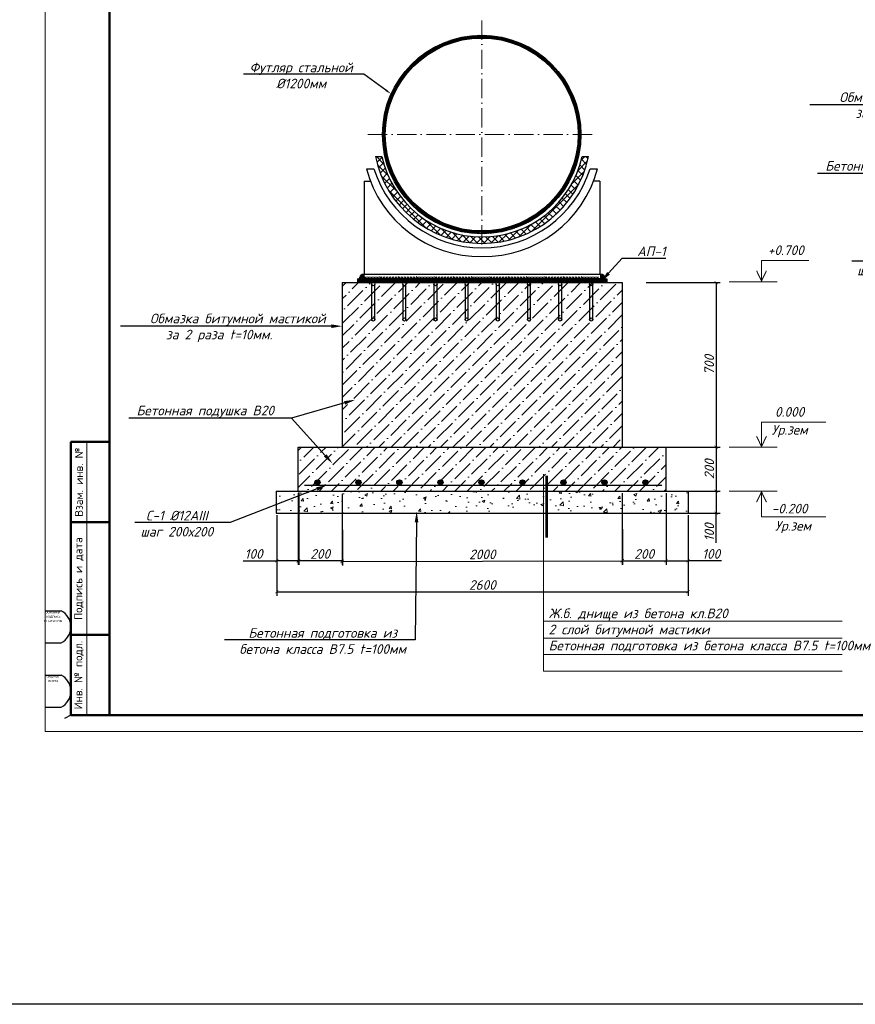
# Model space of a CAD drawing. Header units: millimetres. Extents: x 12962 to 32397, y -4138 to -1429.
# Tile 1 of 41: x 13339 to 13599, y -4138 to -3832. Entities that reach past the tile are written whole.
import ezdxf
from ezdxf import colors
from ezdxf.entities.mleader import LeaderData, LeaderLine
from ezdxf.math import Vec2, Vec3

# ---------------------------------------------------------------- set-up
doc = ezdxf.new("R2010")
doc.units = ezdxf.units.MM
doc.linetypes.add('ACAD_ISO10W100', pattern=[18, 12, -3, 0, -3])
for name, color, linetype, lineweight in [('0_Текст', 175, 'Continuous', 20), ('1_В1', 160, 'Continuous', 100), ('_1 asosiy', 7, 'Continuous', 40), ('_Выноски', 40, 'Continuous', 15), ('Основные', 7, 'Continuous', 53)]:
    doc.layers.add(name, color=color, linetype=linetype, lineweight=lineweight)
for name, color, linetype in [('1', 7, 'Continuous'), ('BUILDING', 2, 'Continuous'), ('DIM', 3, 'Continuous'), ('KOLOD', 250, 'Continuous'), ('OPORA', 250, 'Continuous'), ('RUSSIAN', 3, 'Continuous'), ('ЛИНИИ(та)', 3, 'Continuous')]:
    doc.layers.add(name, color=color, linetype=linetype)
doc.layers.add('CS_UNPLOTTED', color=171, linetype='Continuous', plot=False)
doc.styles.add('ISO_1.0', font='isocpeur.ttf')
doc.styles.add('ISOCPEUR', font='isocpeui.ttf')
doc.styles.add('НВК_Ш_(3)_И', font='isocpeui.ttf', dxfattribs={"height": 3})
doc.styles.add('Шрифт Р2', font='isocpeui.ttf', dxfattribs={"height": 2})
doc.dimstyles.new('ISOCPEUR ш2', dxfattribs={"dimtxt": 2, "dimasz": 1, "dimexe": 1.25, "dimexo": 0.625, "dimtad": 1, "dimlfac": 0.5, "dimtxsty": 'Шрифт Р2', "dimblk": 'ARCHTICK', "dimcen": 2.5, "dimadec": 0, "dimazin": 0, "dimtfac": 1, "dimtmove": 0, "dimatfit": 3, "dimfxl": 1, "dimarcsym": 0})
pattern_1 = [(45, (3978.2925, 52.58866), (-0.224506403, 0.224506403), [])]

# ---------------------------------------------------------------- blocks, each defined once
blk = doc.blocks.new('*U38')
at = {"lineweight": 9}
for p, q in [((-20, -5), (-20, 415)), ((574, -5), (-20, -5))]:
    blk.add_line(p, q, dxfattribs=at)
at = {"lineweight": 50}
for p, q in [((0, 0), (0, 410)), ((0, 85), (-12, 85)), ((-12, 0), (-12, 85)), ((0, 60), (-12, 60)), ((0, 25), (-12, 25)), ((0, 0), (-12, 0)), ((569, 0), (0, 0))]:
    blk.add_line(p, q, dxfattribs=at)
at = {"lineweight": 20}
blk.add_line((-7, 85), (-7, 0), dxfattribs=at)
at = {"layer": 'CS_UNPLOTTED'}
for p, q in [((-20, 32.5), (-15, 32.5)), ((-20, 22.5), (-15, 22.5)), ((-20, 12.5), (-15, 12.5)), ((-20, 2.5), (-15, 2.5)), ((-12, 0), (-14, -1))]:
    blk.add_line(p, q, dxfattribs=at)
for centre in [(-17.66, 27.5), (-17.66, 7.5)]:
    blk.add_arc(centre, 5.67, 298.0574, 61.9426, dxfattribs=at)
at = {"layer": '0_Текст', "char_height": 2.5, "attachment_point": 5, "rotation": 90, "style": 'ISO_1.0'}
for s, insert, width in [('Взам. инв. №', (-9.5, 72.5), 25), ('Подпись и дата', (-9.5, 42.5), 35), ('Инв. № подл.', (-9.5, 12.5), 25)]:
    blk.add_mtext(s, dxfattribs=dict(at, insert=insert, width=width))
at = {"layer": 'CS_UNPLOTTED', "char_height": 0.8, "width": 5, "attachment_point": 2, "style": 'ISO_1.0'}
for s, insert in [('Основная надпись \\Pи штампы', (-17.5, 32.5)), ('Формат листа', (-17.5, 12.5))]:
    blk.add_mtext(s, dxfattribs=dict(at, insert=insert))
blk = doc.blocks.new('*U1683')
at = {"layer": '1', "color": 250, "lineweight": 25}
for points in [[(-0.32, -0.32), (0.32, 0.32)], [(0.32, -0.32), (-0.32, 0.32)]]:
    blk.add_lwpolyline(points, dxfattribs=at)
blk = doc.blocks.new('*U1682')
at = {"layer": '1', "color": 0, "linetype": 'ByBlock', "lineweight": -2, "transparency": 16777216}
for p in [(0, 0), (0.95, 0), (1.9, 0), (2.85, 0), (3.8, 0), (4.75, 0), (5.7, 0), (6.65, 0), (7.6, 0), (8.55, 0), (9.5, 0), (10.45, 0), (11.4, 0), (12.35, 0), (13.3, 0), (14.25, 0), (15.2, 0), (16.15, 0), (17.1, 0), (18.05, 0), (19, 0), (19.95, 0), (20.9, 0), (21.85, 0), (22.8, 0), (23.75, 0), (24.7, 0), (25.65, 0), (26.6, 0), (27.55, 0), (28.5, 0), (29.45, 0), (30.4, 0), (31.35, 0), (32.3, 0), (33.25, 0), (34.2, 0), (35.15, 0), (36.1, 0), (37.05, 0), (38, 0), (38.95, 0), (39.9, 0), (40.85, 0), (41.8, 0), (42.75, 0), (43.7, 0), (44.65, 0), (45.6, 0), (46.55, 0), (47.5, 0), (48.45, 0), (49.4, 0), (50.35, 0), (51.3, 0), (52.25, 0), (53.2, 0), (54.15, 0), (55.1, 0), (56.05, 0), (57, 0), (57.95, 0), (58.9, 0), (59.85, 0), (60.8, 0), (61.75, 0), (62.7, 0), (63.65, 0), (64.6, 0), (65.55, 0), (66.5, 0), (67.45, 0), (68.4, 0), (69.35, 0), (70.3, 0), (71.25, 0), (72.2, 0)]:
    blk.add_blockref('*U1683', p, dxfattribs=at)
blk = doc.blocks.new('_ArchTick')
at = {"color": 0, "linetype": 'ByBlock', "const_width": 0.15}
blk.add_lwpolyline([(-0.5, -0.5), (0.5, 0.5)], dxfattribs=at)
blk = doc.blocks.new('*D1721')
at = {"layer": 'Defpoints', "color": 0, "lineweight": 25, "transparency": 16777216}
for p in [(13533.61, -3913.54), (13533.61, -3964.76), (13555.98, -3964.76)]:
    blk.add_point(p, dxfattribs=at)
at = {"layer": 'KOLOD', "color": 154, "lineweight": -2, "transparency": 16777216}
for p, q in [((13534.24, -3913.54), (13557.23, -3913.54)), ((13555.98, -3913.54), (13555.98, -3964.76)), ((13534.24, -3964.76), (13557.23, -3964.76))]:
    blk.add_line(p, q, dxfattribs=at)
for p, rotation in [((13555.98, -3913.54), 90), ((13555.98, -3964.76), 270)]:
    blk.add_blockref('_ArchTick', p, dxfattribs=dict(at, rotation=rotation))
at = {"layer": 'KOLOD', "color": 154, "lineweight": 0, "transparency": 16777216, "insert": (13553.84, -3939.15), "char_height": 3, "attachment_point": 5, "rotation": 90, "style": 'НВК_Ш_(3)_И'}
blk.add_mtext('700', dxfattribs=at)
blk = doc.blocks.new('*D1722')
at = {"layer": 'Defpoints', "color": 0, "lineweight": 25, "transparency": 16777216}
for p in [(13536.92, -3978.42), (13540.45, -3985.26), (13555.98, -3985.26)]:
    blk.add_point(p, dxfattribs=at)
at = {"layer": 'KOLOD', "color": 154, "lineweight": -2, "transparency": 16777216}
for p, q in [((13537.54, -3978.42), (13557.23, -3978.42)), ((13555.98, -3978.42), (13555.98, -3985.26)), ((13541.07, -3985.26), (13557.23, -3985.26)), ((13555.98, -3994.44), (13555.98, -3985.26))]:
    blk.add_line(p, q, dxfattribs=at)
for p, rotation in [((13555.98, -3978.42), 90), ((13555.98, -3985.26), 270)]:
    blk.add_blockref('_ArchTick', p, dxfattribs=dict(at, rotation=rotation))
at = {"layer": 'KOLOD', "color": 154, "lineweight": 0, "transparency": 16777216, "insert": (13553.86, -3991.22), "char_height": 3, "attachment_point": 5, "rotation": 90, "style": 'НВК_Ш_(3)_И'}
blk.add_mtext('100', dxfattribs=at)
blk = doc.blocks.new('*D1724')
at = {"layer": 'Defpoints', "color": 0, "lineweight": 25, "transparency": 16777216}
for p in [(13526.78, -3978.42), (13540.45, -3978.42), (13540.45, -4000.06)]:
    blk.add_point(p, dxfattribs=at)
at = {"layer": 'KOLOD', "color": 154, "lineweight": -2, "transparency": 16777216}
for p, q in [((13526.78, -3979.05), (13526.78, -4001.31)), ((13540.45, -3979.05), (13540.45, -4001.31)), ((13526.78, -4000.06), (13540.45, -4000.06))]:
    blk.add_line(p, q, dxfattribs=at)
at = {"layer": 'KOLOD', "color": 154, "lineweight": -2, "transparency": 16777216, "rotation": 180}
blk.add_blockref('_ArchTick', (13526.78, -4000.06), dxfattribs=at)
at = {"layer": 'KOLOD', "color": 154, "lineweight": -2, "transparency": 16777216}
blk.add_blockref('_ArchTick', (13540.45, -4000.06), dxfattribs=at)
at = {"layer": 'KOLOD', "color": 154, "lineweight": 0, "transparency": 16777216, "insert": (13533.61, -3997.93), "char_height": 3, "attachment_point": 5, "style": 'НВК_Ш_(3)_И'}
blk.add_mtext('200', dxfattribs=at)
blk = doc.blocks.new('*D1725')
at = {"layer": 'Defpoints', "color": 0, "lineweight": 25, "transparency": 16777216}
for p in [(13426.03, -3978.42), (13439.7, -3985.26), (13426.03, -4000.06)]:
    blk.add_point(p, dxfattribs=at)
at = {"layer": 'KOLOD', "color": 154, "lineweight": -2, "transparency": 16777216}
for p, q in [((13426.03, -3979.05), (13426.03, -4001.31)), ((13439.7, -3985.88), (13439.7, -4001.31)), ((13439.7, -4000.06), (13426.03, -4000.06))]:
    blk.add_line(p, q, dxfattribs=at)
at = {"layer": 'KOLOD', "color": 154, "lineweight": -2, "transparency": 16777216, "rotation": 180}
blk.add_blockref('_ArchTick', (13426.03, -4000.06), dxfattribs=at)
at = {"layer": 'KOLOD', "color": 154, "lineweight": -2, "transparency": 16777216}
blk.add_blockref('_ArchTick', (13439.7, -4000.06), dxfattribs=at)
at = {"layer": 'KOLOD', "color": 154, "lineweight": 0, "transparency": 16777216, "insert": (13432.86, -3997.93), "char_height": 3, "attachment_point": 5, "style": 'НВК_Ш_(3)_И'}
blk.add_mtext('200', dxfattribs=at)
blk = doc.blocks.new('*D1726')
at = {"layer": 'Defpoints', "color": 0, "lineweight": 25, "transparency": 16777216}
for p in [(13536.92, -3964.76), (13540.45, -3978.42), (13555.98, -3978.42)]:
    blk.add_point(p, dxfattribs=at)
at = {"layer": 'KOLOD', "color": 154, "lineweight": -2, "transparency": 16777216}
for p, q in [((13537.54, -3964.76), (13557.23, -3964.76)), ((13555.98, -3964.76), (13555.98, -3978.42)), ((13541.07, -3978.42), (13557.23, -3978.42))]:
    blk.add_line(p, q, dxfattribs=at)
for p, rotation in [((13555.98, -3964.76), 90), ((13555.98, -3978.42), 270)]:
    blk.add_blockref('_ArchTick', p, dxfattribs=dict(at, rotation=rotation))
at = {"layer": 'KOLOD', "color": 154, "lineweight": 0, "transparency": 16777216, "insert": (13553.86, -3971.59), "char_height": 3, "attachment_point": 5, "rotation": 90, "style": 'НВК_Ш_(3)_И'}
blk.add_mtext('200', dxfattribs=at)
blk = doc.blocks.new('*D1712')
at = {"layer": 'Defpoints', "color": 0, "lineweight": 25, "transparency": 16777216}
for p in [(13540.43, -3978.42), (13547.26, -3985.26), (13547.26, -4000.06)]:
    blk.add_point(p, dxfattribs=at)
at = {"layer": 'KOLOD', "color": 154, "lineweight": -2, "transparency": 16777216}
for p, q in [((13540.43, -3979.05), (13540.43, -4001.31)), ((13547.26, -3985.88), (13547.26, -4001.31)), ((13540.43, -4000.06), (13547.26, -4000.06)), ((13557.65, -4000.06), (13547.26, -4000.06))]:
    blk.add_line(p, q, dxfattribs=at)
at = {"layer": 'KOLOD', "color": 154, "lineweight": -2, "transparency": 16777216, "rotation": 180}
blk.add_blockref('_ArchTick', (13540.43, -4000.06), dxfattribs=at)
at = {"layer": 'KOLOD', "color": 154, "lineweight": -2, "transparency": 16777216}
blk.add_blockref('_ArchTick', (13547.26, -4000.06), dxfattribs=at)
at = {"layer": 'KOLOD', "color": 154, "lineweight": 0, "transparency": 16777216, "insert": (13554.43, -3997.93), "char_height": 3, "attachment_point": 5, "style": 'НВК_Ш_(3)_И'}
blk.add_mtext('100', dxfattribs=at)
blk = doc.blocks.new('*D1713')
at = {"layer": 'Defpoints', "color": 0, "lineweight": 25, "transparency": 16777216}
for p in [(13426.17, -3978.42), (13419.34, -3985.26), (13419.34, -4000.06)]:
    blk.add_point(p, dxfattribs=at)
at = {"layer": 'KOLOD', "color": 154, "lineweight": -2, "transparency": 16777216}
for p, q in [((13426.17, -3979.05), (13426.17, -4001.31)), ((13419.34, -3985.88), (13419.34, -4001.31)), ((13408.95, -4000.06), (13419.34, -4000.06)), ((13426.17, -4000.06), (13419.34, -4000.06))]:
    blk.add_line(p, q, dxfattribs=at)
at = {"layer": 'KOLOD', "color": 154, "lineweight": -2, "transparency": 16777216, "rotation": 180}
blk.add_blockref('_ArchTick', (13419.34, -4000.06), dxfattribs=at)
at = {"layer": 'KOLOD', "color": 154, "lineweight": -2, "transparency": 16777216}
blk.add_blockref('_ArchTick', (13426.17, -4000.06), dxfattribs=at)
at = {"layer": 'KOLOD', "color": 154, "lineweight": 0, "transparency": 16777216, "insert": (13412.17, -3997.93), "char_height": 3, "attachment_point": 5, "style": 'НВК_Ш_(3)_И'}
blk.add_mtext('100', dxfattribs=at)

msp = doc.modelspace()

# ---------------------------------------------------------------- hatches: boundary and pattern name
at = {"lineweight": 0, "ltscale": 10}
h = msp.add_hatch(dxfattribs=at)
h.set_pattern_fill('ANSI31', color=5, scale=0.1)
h.set_pattern_definition(pattern_1)
h.paths.add_polyline_path([(13452.243, -3867.515), (13453.1, -3867.515, -0.4142136), (13483.095, -3837.52), (13483.095, -3836.663, 0.4142136)])
h.paths.add_polyline_path([(13483.095, -3836.663), (13483.095, -3837.52, -0.4142136), (13513.09, -3867.515), (13513.947, -3867.515, 0.4142136)])
h.paths.add_polyline_path([(13511.241, -3877.885), (13512.153, -3877.885, 0.0859066), (13513.947, -3867.515), (13513.09, -3867.515, -0.0884798)])
h.paths.add_polyline_path([(13512.153, -3877.885), (13511.241, -3877.885, -0.3142178), (13483.095, -3897.51), (13483.095, -3898.367, 0.317026)])
h.paths.add_polyline_path([(13454.95, -3877.885), (13454.038, -3877.885, 0.317026), (13483.095, -3898.367), (13483.095, -3897.51, -0.3142178)])
h.paths.add_polyline_path([(13453.1, -3867.515), (13452.243, -3867.515, 0.0859066), (13454.038, -3877.885), (13454.95, -3877.885, -0.0884798)])
at = {"lineweight": 0}
h = msp.add_hatch(dxfattribs=at)
h.set_pattern_fill('ANSI37', color=256, scale=0.5, style=0)
h.set_pattern_definition([(45, (3280.04, -1047.6723), (-1.12253202, 1.12253202), []), (135, (3280.04, -1047.6723), (-1.12253202, -1.12253202), [])])
h.paths.add_polyline_path([(13452.06, -3874.36), (13450.015, -3874.36, 0.3557627), (13483.168, -3901.367), (13483.168, -3899.367, -0.3521107)])
h.paths.add_polyline_path([(13483.168, -3899.367), (13483.168, -3901.367, 0.3557627), (13516.321, -3874.36), (13514.276, -3874.36, -0.3521107)])
at = {"lineweight": 0, "ltscale": 10}
h = msp.add_hatch(dxfattribs=at)
h.set_pattern_fill('ANSI31', color=5, scale=0.1)
h.set_pattern_definition(pattern_1)
h.paths.add_polyline_path([(13444.502, -3912.425), (13444.502, -3913.535), (13521.978, -3913.535), (13521.978, -3912.425)])
at = {"layer": '1', "lineweight": 30}
h = msp.add_hatch(color=250, dxfattribs=at)
h.dxf.hatch_style = 1
h.set_gradient(color1=(51, 51, 51), color2=(51, 51, 51), tint=1)
h.paths.add_polyline_path([(13432.002, -3976.507), (13432.02, -3976.507, 0.4108934), (13432.823, -3975.695, 1), (13431.199, -3975.695, 0.4108934)])
h = msp.add_hatch(color=250, dxfattribs=at)
h.dxf.hatch_style = 1
h.set_gradient(color1=(51, 51, 51), color2=(51, 51, 51), tint=1)
h.paths.add_polyline_path([(13444.753, -3976.507), (13444.771, -3976.507, 0.4108934), (13445.574, -3975.695, 1), (13443.95, -3975.695, 0.4108934)])
h = msp.add_hatch(color=250, dxfattribs=at)
h.dxf.hatch_style = 1
h.set_gradient(color1=(51, 51, 51), color2=(51, 51, 51), tint=1)
h.paths.add_polyline_path([(13457.485, -3976.507), (13457.503, -3976.507, 0.4108934), (13458.306, -3975.695, 1), (13456.682, -3975.695, 0.4108934)])
h = msp.add_hatch(color=250, dxfattribs=at)
h.dxf.hatch_style = 1
h.set_gradient(color1=(51, 51, 51), color2=(51, 51, 51), tint=1)
h.paths.add_polyline_path([(13470.254, -3976.507), (13470.272, -3976.507, 0.4108934), (13471.075, -3975.695, 1), (13469.451, -3975.695, 0.4108934)])
h = msp.add_hatch(color=250, dxfattribs=at)
h.dxf.hatch_style = 1
h.set_gradient(color1=(51, 51, 51), color2=(51, 51, 51), tint=1)
h.paths.add_polyline_path([(13482.986, -3976.507), (13483.005, -3976.507, 0.4108934), (13483.807, -3975.695, 1), (13482.183, -3975.695, 0.4108934)])
h = msp.add_hatch(color=250, dxfattribs=at)
h.dxf.hatch_style = 1
h.set_gradient(color1=(51, 51, 51), color2=(51, 51, 51), tint=1)
h.paths.add_polyline_path([(13495.755, -3976.507), (13495.774, -3976.507, 0.4108934), (13496.576, -3975.695, 1), (13494.952, -3975.695, 0.4108934)])
h = msp.add_hatch(color=250, dxfattribs=at)
h.dxf.hatch_style = 1
h.set_gradient(color1=(51, 51, 51), color2=(51, 51, 51), tint=1)
h.paths.add_polyline_path([(13508.487, -3976.507), (13508.506, -3976.507, 0.4108934), (13509.308, -3975.695, 1), (13507.685, -3975.695, 0.4108934)])
h = msp.add_hatch(color=250, dxfattribs=at)
h.dxf.hatch_style = 1
h.set_gradient(color1=(51, 51, 51), color2=(51, 51, 51), tint=1)
h.paths.add_polyline_path([(13521.256, -3976.507), (13521.275, -3976.507, 0.4108934), (13522.077, -3975.695, 1), (13520.454, -3975.695, 0.4108934)])
h = msp.add_hatch(color=250, dxfattribs=at)
h.dxf.hatch_style = 1
h.set_gradient(color1=(51, 51, 51), color2=(51, 51, 51), tint=1)
h.paths.add_polyline_path([(13533.989, -3976.507), (13534.007, -3976.507, 0.4108934), (13534.81, -3975.695, 1), (13533.186, -3975.695, 0.4108934)])
at = {"layer": '1', "lineweight": 0, "ltscale": 0.1}
h = msp.add_hatch(dxfattribs=at)
h.set_pattern_fill('AR-CONC', color=250, scale=0.05)
h.set_pattern_definition([(50, (3967.197, -118.076), (9.1092334, -0.7969543), [0.9525, -10.4775]), (355, (3967.197, -118.076), (-1.762171, 9.552842), [0.762, -8.382029]), (100.45144, (3967.956, -118.143), (7.347062, 8.7558876), [0.8095004, -8.904512]), (46.1842, (3967.197, -115.536), (13.553952, -2.102116), [1.42875, -15.71625]), (96.63556, (3968.327, -115.711), (11.870207, 12.371306), [1.214251, -13.35678]), (351.18415, (3967.197, -115.536), (11.870207, 12.371306), [1.142998, -12.572987]), (21, (3968.467, -116.171), (7.5807196, -5.11326), [0.9525, -10.4775]), (326, (3968.467, -116.171), (3.090101, 9.209398), [0.762, -8.382]), (71.451445, (3969.099, -116.597), (10.670821, 4.0961384), [0.8095004, -8.904497]), (37.5, (3967.197, -118.076), (0.1544302, 4.2277519), [0, -8.2804, 0, -8.509, 0, -8.41375]), (7.5, (3967.197, -118.076), (3.3409831, 5.0090287), [0, -4.8514, 0, -8.0899, 0, -3.20675]), (327.5, (3964.365, -118.076), (6.7795298, -0.2864372), [0, -3.175, 0, -9.906, 0, -13.1445]), (317.5, (3963.095, -118.076), (7.406459, 1.2713246), [0, -4.1275, 0, -6.5786, 0, -9.3345])])
h.paths.add_polyline_path([(13419.204, -3978.425), (13419.204, -3985.255), (13547.257, -3985.255), (13547.257, -3978.425)])
at = {"layer": 'OPORA', "lineweight": 0}
h = msp.add_hatch(dxfattribs=at)
h.set_pattern_fill('ANSI31', color=256, scale=0.025)
h.set_pattern_definition([(45, (3440.30509, -855.80168), (-0.05612660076, 0.05612660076), [])])
h.paths.add_polyline_path([(13445.009, -3912.462), (13446.502, -3912.454), (13446.502, -3910.97, 0.4142136)])
h = msp.add_hatch(dxfattribs=at)
h.set_pattern_fill('ANSI31', color=256, scale=0.025)
h.set_pattern_definition([(45, (3440.59379, -855.802494), (-0.05612660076, 0.05612660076), [])])
h.paths.add_polyline_path([(13519.978, -3910.971, -0.4142136), (13521.47, -3912.463), (13519.978, -3912.454)])
at = {"layer": 'ЛИНИИ(та)', "lineweight": 0, "ltscale": 0.05}
h = msp.add_hatch(dxfattribs=at)
h.set_pattern_fill('ANSI36', color=0, scale=0.853811, style=0)
h.set_pattern_definition([(45, (-6028.1854, 2533.2579), (1.4376453, 5.27136616), [6.777125, -1.355425, 0, -1.355425])])
h.paths.add_polyline_path([(13439.695, -3913.535), (13439.695, -3964.764), (13526.784, -3964.764), (13526.784, -3913.535)])
h = msp.add_hatch(dxfattribs=at)
h.set_pattern_fill('ANSI36', color=0, scale=0.853811, style=0)
h.set_pattern_definition([(45, (-2664.7973, 3329.1332), (1.4376453, 5.27136616), [6.777125, -1.355425, 0, -1.355425])])
h.paths.add_polyline_path([(13540.445, -3978.425), (13540.445, -3964.764), (13426.034, -3964.764), (13426.034, -3978.425)])

# ---------------------------------------------------------------- linework, layer by layer
at = {"lineweight": 30, "ltscale": 0.05}
for p, q in [((13450.015, -3874.36), (13452.06, -3874.36)), ((13514.276, -3874.36), (13516.321, -3874.36)), ((13447.267, -3878.215), (13449.57, -3878.215)), ((13516.767, -3878.215), (13519.069, -3878.215)), ((13446.502, -3882.037), (13446.502, -3910.969)), ((13446.502, -3882.037), (13448.504, -3882.037)), ((13519.835, -3882.037), (13517.832, -3882.037)), ((13519.835, -3882.037), (13519.835, -3910.969))]:
    msp.add_line(p, q, dxfattribs=at)
msp.add_lwpolyline([(13446.502, -3910.971), (13519.978, -3910.971), (13519.978, -3912.425), (13446.502, -3912.425)], close=True, dxfattribs=at)
for centre, radius, start, end in [((13482.61, -3868.895), 36.551, 194.77301, 270.87502), ((13483.726, -3868.895), 36.551, 269.12498, 345.22699), ((13446.502, -3912.462), 1.492, 90, 178.57238), ((13519.978, -3912.463), 1.492, 1.45884, 90)]:
    msp.add_arc(centre, radius, start, end, dxfattribs=at)
at = {"layer": '1', "color": 2, "lineweight": 30}
msp.add_lwpolyline([(12961.955, -1429.432), (14367.112, -1429.432), (14372.871, -4137.977), (12967.714, -4137.977)], close=True, dxfattribs=at)
at = {"layer": '1', "color": 250, "lineweight": 30}
for points in [[(13444.502, -3912.425), (13444.502, -3913.535)], [(13444.502, -3912.425), (13521.978, -3912.425)], [(13521.978, -3912.425), (13521.978, -3913.535)], [(13439.695, -3913.535), (13526.784, -3913.535)], [(13439.695, -3913.535), (13439.695, -3964.764)], [(13526.784, -3913.535), (13526.784, -3964.764)], [(13426.034, -3964.764), (13540.445, -3964.764)], [(13426.034, -3978.425), (13426.034, -3964.764)], [(13540.445, -3978.425), (13540.445, -3964.764)], [(13419.204, -3978.425), (13547.257, -3978.425)], [(13419.204, -3978.425), (13419.204, -3985.255)], [(13547.257, -3978.425), (13547.257, -3985.255)], [(13419.204, -3985.255), (13547.257, -3985.255)]]:
    msp.add_lwpolyline(points, dxfattribs=at)
at = {"layer": '1', "color": 1, "lineweight": 30}
msp.add_lwpolyline([(13427.966, -3976.507), (13539.063, -3976.507)], dxfattribs=at)
for centre in [(13432.011, -3975.695), (13444.762, -3975.695), (13457.494, -3975.695), (13470.263, -3975.695), (13482.995, -3975.695), (13495.764, -3975.695), (13508.497, -3975.695), (13521.266, -3975.695), (13533.998, -3975.695)]:
    msp.add_circle(centre, 0.812, dxfattribs=at)
at = {"layer": '1_В1', "color": 154, "lineweight": 0}
for p, q in [((13502.345, -4018.819), (13595.178, -4018.819)), ((13502.345, -4024.106), (13595.178, -4024.106)), ((13502.345, -4029.226), (13595.178, -4029.226)), ((13502.345, -4034.346), (13595.178, -4034.346))]:
    msp.add_line(p, q, dxfattribs=at)
msp.add_lwpolyline([(13502.345, -4034.346), (13502.345, -3973.183)], dxfattribs=at)
at = {"layer": '_Выноски', "color": 7, "lineweight": 30}
for points in [[(13448.845, -3914.065), (13448.845, -3925.005)], [(13449.845, -3925.005), (13449.845, -3914.065)], [(13458.531, -3914.065), (13458.531, -3925.005)], [(13459.531, -3925.005), (13459.531, -3914.065)], [(13468.217, -3914.065), (13468.217, -3925.005)], [(13469.217, -3925.005), (13469.217, -3914.065)], [(13477.903, -3914.065), (13477.903, -3925.005)], [(13478.903, -3925.005), (13478.903, -3914.065)], [(13487.589, -3914.065), (13487.589, -3925.005)], [(13488.589, -3925.005), (13488.589, -3914.065)], [(13497.275, -3914.065), (13497.275, -3925.005)], [(13498.275, -3925.005), (13498.275, -3914.065)], [(13506.961, -3914.065), (13506.961, -3925.005)], [(13507.961, -3925.005), (13507.961, -3914.065)], [(13516.647, -3914.065), (13516.647, -3925.005)], [(13517.647, -3925.005), (13517.647, -3914.065)]]:
    msp.add_lwpolyline(points, dxfattribs=at)
for centre in [(13449.345, -3914.036), (13459.031, -3914.036), (13468.717, -3914.036), (13478.403, -3914.036), (13488.089, -3914.036), (13497.775, -3914.036), (13507.461, -3914.036), (13517.147, -3914.036), (13449.345, -3925.034), (13459.031, -3925.034), (13468.717, -3925.034), (13478.403, -3925.034), (13488.089, -3925.034), (13497.775, -3925.034), (13507.461, -3925.034), (13517.147, -3925.034)]:
    msp.add_circle(centre, 0.501, dxfattribs=at)
at = {"layer": 'BUILDING', "color": 7, "lineweight": 0}
for p, q in [((13574.919, -3913.307), (13560.04, -3913.307)), ((13574.919, -3964.764), (13560.04, -3964.764)), ((13574.919, -3978.422), (13560.04, -3978.422))]:
    msp.add_line(p, q, dxfattribs=at)
at = {"layer": 'DIM', "color": 6, "linetype": 'ACAD_ISO10W100', "lineweight": 0, "ltscale": 0.5}
for p, q in [((13483.168, -3832.046), (13483.168, -3902.985)), ((13447.699, -3867.515), (13518.637, -3867.515))]:
    msp.add_line(p, q, dxfattribs=at)
at = {"layer": 'RUSSIAN', "color": 7, "linetype": 'Continuous', "lineweight": 0}
for points in [[(13570.089, -3913.079), (13570.089, -3906.734), (13584.783, -3906.734)], [(13570.089, -3964.536), (13570.089, -3957.003), (13590.096, -3957.003)], [(13570.089, -3978.653), (13570.089, -3986.417), (13590.096, -3986.417)]]:
    msp.add_lwpolyline(points, dxfattribs=at)
at = {"layer": 'RUSSIAN', "color": 7, "linetype": 'Continuous'}
for points in [[(13568.544, -3909.859, 0.322, 0.322, 0), (13570.089, -3913.079, 0.322, 0.322, 0), (13571.634, -3909.859, 0, 0, 0)], [(13568.544, -3961.316, 0.322, 0.322, 0), (13570.089, -3964.536, 0.322, 0.322, 0), (13571.634, -3961.316, 0, 0, 0)], [(13568.544, -3981.873, 0.322, 0.322, 0), (13570.089, -3978.653, 0.322, 0.322, 0), (13571.634, -3981.873, 0, 0, 0)]]:
    msp.add_lwpolyline(points, format="xyseb", dxfattribs=at)
at = {"layer": 'ЛИНИИ(та)', "color": 0, "lineweight": 30, "ltscale": 0.05}
for radius in [30.852, 29.995]:
    msp.add_circle((13483.095, -3867.515), radius, dxfattribs=at)
for radius, start, end in [(33.852, 191.66536, 348.33464), (31.852, 192.40914, 347.59086), (35.261, 197.66476, 270), (35.261, 270, 342.33524)]:
    msp.add_arc((13483.168, -3867.515), radius, start, end, dxfattribs=at)
at = {"layer": 'Основные', "color": 7}
msp.add_lwpolyline([(13503.212, -3973.649), (13503.212, -3992.79)], dxfattribs=at)

# ---------------------------------------------------------------- block references
at = {"layer": '1', "color": 250, "lineweight": 0}
msp.add_blockref('*U1682', (13446.921, -3912.104), dxfattribs=at)
at = {"layer": '_1 asosiy', "color": 0, "ltscale": 30}
msp.add_blockref('*U38', (13367.344, -4048.103), dxfattribs=at)

# ---------------------------------------------------------------- texts
at = {"layer": '1_В1', "color": 154, "lineweight": 0, "insert": (13503.885, -4014.922), "char_height": 3, "width": 99.41046, "attachment_point": 1, "style": 'ISOCPEUR'}
msp.add_mtext('{\\C154;Ж.б. днище из бетона кл.В20  \\P2 слой битумной мастики}\\P{\\C154;Бетонная подготовка из бетона класса В7.5 t=100мм\\P}\\P\\P{\\A1;\\W0.9;\\C256;  }', dxfattribs=at)
at = {"layer": 'KOLOD', "color": 154, "lineweight": 0, "style": 'НВК_Ш_(3)_И'}
for s, p in [('+0.700', (13572.042, -3904.997)), ('0.000', (13574.275, -3955.266)), ('Ур.зем', (13573.244, -3960.838)), ('-0.200', (13573.251, -3985.342)), ('Ур.зем', (13574.301, -3990.681))]:
    msp.add_text(s, height=3, dxfattribs=at).set_placement(p)

# ---------------------------------------------------------------- dimensions: what is measured, and where the dimension line sits
at = {"layer": 'KOLOD', "color": 154, "lineweight": 0}
dim = msp.add_aligned_dim(p1=(13533.615, -3913.535), p2=(13533.615, -3964.764), distance=22.366, text='700', dimstyle='ISOCPEUR ш2', override={"dimtxt": 3, "dimtxsty": 'НВК_Ш_(3)_И', "dimclrd": 154, "dimclre": 154, "dimclrt": 154, "dimtmove": 1}, dxfattribs=at)
dim.commit()
dim.dimension.update_dxf_attribs({"geometry": '*D1721', "text_midpoint": (13553.836, -3939.15)})
for base, p1, p2, angle, text, picture, middle in [((13555.98, -3978.425), (13536.919, -3964.764), (13540.445, -3978.425), 90, '200', '*D1726', (13555.98, -3971.594)), ((13555.98, -3985.255), (13536.919, -3978.425), (13540.445, -3985.255), 90, '100', '*D1722', (13555.98, -3991.22)), ((13547.257, -4000.058), (13540.427, -3978.425), (13547.257, -3985.255), 180, '100', '*D1712', (13554.428, -3999.482))]:
    dim = msp.add_linear_dim(base=base, p1=p1, p2=p2, angle=angle, text=text, dimstyle='ISOCPEUR ш2', override={"dimtxt": 3, "dimtxsty": 'НВК_Ш_(3)_И', "dimclrd": 154, "dimclre": 154, "dimclrt": 154, "dimtmove": 1}, dxfattribs=at)
    dim.commit()
    dim.dimension.update_dxf_attribs({"geometry": picture, "text_midpoint": middle, "dimtype": 160})
for base, p1, p2, text, picture, middle in [((13419.34, -4000.058), (13426.17, -3978.425), (13419.34, -3985.255), '100', '*D1713', (13412.169, -3999.482)), ((13426.034, -4000.058), (13439.695, -3985.255), (13426.034, -3978.425), '200', '*D1725', (13432.865, -4000.058))]:
    dim = msp.add_linear_dim(base=base, p1=p1, p2=p2, text=text, dimstyle='ISOCPEUR ш2', override={"dimtxt": 3, "dimtxsty": 'НВК_Ш_(3)_И', "dimclrd": 154, "dimclre": 154, "dimclrt": 154, "dimtmove": 1}, dxfattribs=at)
    dim.commit()
    dim.dimension.update_dxf_attribs({"geometry": picture, "text_midpoint": middle, "dimtype": 160})
for p1, p2, distance, text in [((13439.695, -3978.661), (13526.784, -3978.425), -21.652, '2000'), ((13419.34, -4000.058), (13547.257, -4000.058), -9.656, '2600')]:
    msp.add_aligned_dim(p1=p1, p2=p2, distance=distance, text=text, dimstyle='ISOCPEUR ш2', override={"dimtxt": 3, "dimtxsty": 'НВК_Ш_(3)_И', "dimclrd": 154, "dimclre": 154, "dimclrt": 154, "dimtmove": 1}, dxfattribs=at).render()
dim = msp.add_linear_dim(base=(13540.445, -4000.058), p1=(13526.784, -3978.425), p2=(13540.445, -3978.425), angle=180, text='200', dimstyle='ISOCPEUR ш2', override={"dimtxt": 3, "dimtxsty": 'НВК_Ш_(3)_И', "dimclrd": 154, "dimclre": 154, "dimclrt": 154, "dimtmove": 1}, dxfattribs=at)
dim.commit()
dim.dimension.update_dxf_attribs({"geometry": '*D1724', "text_midpoint": (13533.615, -3997.933)})

# ---------------------------------------------------------------- leaders
at = {"layer": '1_В1', "color": 154, "lineweight": 0}
ml = msp.add_multileader_mtext('Standard', dxfattribs=at)
ml.set_content('{\\C154;Футляр стальной\\P%%C1200мм}', color=176, style='НВК_Ш_(3)_И')
ml.set_leader_properties(color=154)
ml.build(insert=Vec2(0, 0))
ml.multileader.update_dxf_attribs({"text_left_attachment_type": 6, "text_right_attachment_type": 6, "dogleg_length": 0.5, "arrow_head_size": 2})
ctx = ml.context
ctx.base_point, ctx.char_height, ctx.arrow_head_size, ctx.plane_origin = Vec3(13407.946, -3848.762), 3, 2, Vec3(13662.426, -3871.73)
ctx.left_attachment, ctx.right_attachment, ctx.text_align_type = 6, 6, 1
notes = []
notes.append((ctx, [(0, (1, 1, 0), (13446.441, -3848.762), (-1, 0), 0.5, [(0, [(13454.932, -3854.92)], 0, [])])]))
ctx.mtext.insert, ctx.mtext.width, ctx.mtext.alignment, ctx.mtext.flow_direction = Vec3(13426.944, -3845.162), 36.64568, 2, 5
ml = msp.add_multileader_mtext('Standard', dxfattribs=at)
ml.set_content('{\\C154;Обмазка битумной мастикой\\P\\pxi1,qj; за 2 раза t=10мм.}', color=176, style='ISOCPEUR')
ml.set_leader_properties(color=154)
ml.build(insert=Vec2(0, 0))
ml.multileader.update_dxf_attribs({"text_left_attachment_type": 6, "text_right_attachment_type": 6, "dogleg_length": 0.5, "arrow_head_size": 3.415})
ctx = ml.context
ctx.base_point, ctx.char_height, ctx.arrow_head_size, ctx.landing_gap_size, ctx.plane_origin = Vec3(13599.638, -3858.309), 3, 3.415, 3.415, Vec3(14023.307, -3897.53)
ctx.left_attachment, ctx.right_attachment, ctx.text_align_type = 6, 6, 1
notes.append((ctx, [(0, (1, 1, 0), (13644.454, -3858.309), (-1, 0), 0.854, [(0, [(13654.068, -3858.309)], 0, [])])]))
ctx.mtext.insert, ctx.mtext.width, ctx.mtext.alignment, ctx.mtext.flow_direction = Vec3(13621.619, -3854.409), 54.50885, 2, 5
at = {"layer": '1_В1', "color": 154, "lineweight": 25}
ml = msp.add_multileader_mtext('Standard', dxfattribs=at)
ml.set_content('{\\C154;Бетонная подушка B20}', color=176, style='НВК_Ш_(3)_И')
ml.set_leader_properties(color=154)
ml.build(insert=Vec2(0, 0))
ml.multileader.update_dxf_attribs({"text_left_attachment_type": 6, "text_right_attachment_type": 6, "dogleg_length": 0.5, "arrow_head_size": 3.415})
ctx = ml.context
ctx.base_point, ctx.char_height, ctx.arrow_head_size, ctx.landing_gap_size, ctx.plane_origin = Vec3(13585.26, -3879.669), 3, 3.415, 3.415, Vec3(13991.67, -3918.89)
ctx.left_attachment, ctx.right_attachment, ctx.text_align_type = 6, 6, 1
notes.append((ctx, [(0, (1, 1, 0), (13638.158, -3879.669), (-1, 0), 0.854, [(0, [(13659.447, -3869.542)], 0, [])])]))
ctx.mtext.insert, ctx.mtext.width, ctx.mtext.alignment, ctx.mtext.flow_direction = Vec3(13611.282, -3875.769), 54.50885, 2, 5
ml = msp.add_multileader_mtext('Standard', dxfattribs=at)
ml.set_content('{\\C154;Бетонная подушка B20}', color=176, style='НВК_Ш_(3)_И')
ml.set_leader_properties(color=154)
ml.build(insert=Vec2(0, 0))
ml.multileader.update_dxf_attribs({"text_left_attachment_type": 6, "text_right_attachment_type": 6, "dogleg_length": 0.5, "arrow_head_size": 3.415})
ctx = ml.context
ctx.base_point, ctx.char_height, ctx.arrow_head_size, ctx.landing_gap_size, ctx.plane_origin = Vec3(13585.26, -3879.669), 3, 3.415, 3.415, Vec3(13991.67, -3918.89)
ctx.left_attachment, ctx.right_attachment, ctx.text_align_type = 6, 6, 1
notes.append((ctx, [(0, (1, 1, 0), (13638.158, -3879.669), (-1, 0), 0.854, [(0, [(13649.498, -3891.268)], 0, [])])]))
ctx.mtext.insert, ctx.mtext.width, ctx.mtext.alignment, ctx.mtext.flow_direction = Vec3(13611.282, -3875.769), 54.50885, 2, 5
ml = msp.add_multileader_mtext('Standard', dxfattribs=at)
ml.set_content('{\\C154;С-1 %%C12AIII \\Pшаг 200х200 }', color=176, style='НВК_Ш_(3)_И')
ml.set_leader_properties(color=154)
ml.build(insert=Vec2(0, 0))
ml.multileader.update_dxf_attribs({"text_left_attachment_type": 6, "text_right_attachment_type": 6, "dogleg_length": 0.5, "arrow_head_size": 3.415})
ctx = ml.context
ctx.base_point, ctx.char_height, ctx.arrow_head_size, ctx.landing_gap_size, ctx.plane_origin = Vec3(13595.37, -3906.881), 3, 3.415, 3.415, Vec3(13973.76, -3960.042)
ctx.left_attachment, ctx.right_attachment, ctx.text_align_type = 6, 6, 1
notes.append((ctx, [(0, (1, 1, 0), (13627.759, -3906.881), (-1, 0), 0.854, [(0, [(13649.387, -3895.667)], 0, [])])]))
ctx.mtext.insert, ctx.mtext.width, ctx.mtext.alignment, ctx.mtext.flow_direction = Vec3(13611.138, -3903.281), 69.11858, 2, 5
at = {"layer": '1_В1', "color": 154, "lineweight": 0}
ml = msp.add_multileader_mtext('Standard', dxfattribs=at)
ml.set_content('{\\C154;АП-1}', color=176, style='НВК_Ш_(3)_И')
ml.set_leader_properties(color=154)
ml.build(insert=Vec2(0, 0))
ml.multileader.update_dxf_attribs({"text_left_attachment_type": 6, "text_right_attachment_type": 6, "dogleg_length": 0.5, "arrow_head_size": 3.415})
ctx = ml.context
ctx.base_point, ctx.char_height, ctx.arrow_head_size, ctx.landing_gap_size, ctx.plane_origin = Vec3(13527.664, -3905.934), 3, 3.415, 3.415, Vec3(13167.765, -3941.416)
ctx.left_attachment, ctx.right_attachment, ctx.text_align_type = 6, 6, 1
notes.append((ctx, [(0, (1, 1, 0), (13526.81, -3905.934), (1, 0), 0.854, [(0, [(13520.23, -3913.198)], 0, [])])]))
ctx.mtext.insert, ctx.mtext.width, ctx.mtext.alignment, ctx.mtext.flow_direction = Vec3(13535.852, -3902.334), 13.93486, 2, 5
ml = msp.add_multileader_mtext('Standard', dxfattribs=at)
ml.set_content('{\\C154;Обмазка битумной мастикой\\P\\pxi1,qj; за 2 раза t=10мм.}', color=176, style='ISOCPEUR')
ml.set_leader_properties(color=154)
ml.build(insert=Vec2(0, 0))
ml.multileader.update_dxf_attribs({"text_left_attachment_type": 6, "text_right_attachment_type": 6, "dogleg_length": 0.5, "arrow_head_size": 3.415})
ctx = ml.context
ctx.base_point, ctx.char_height, ctx.arrow_head_size, ctx.landing_gap_size, ctx.plane_origin = Vec3(13385.265, -3927.122), 3, 3.415, 3.415, Vec3(13808.934, -3966.343)
ctx.left_attachment, ctx.right_attachment, ctx.text_align_type = 6, 6, 1
notes.append((ctx, [(0, (1, 1, 0), (13430.081, -3927.122), (-1, 0), 0.854, [(0, [(13439.695, -3927.122)], 0, [])])]))
ctx.mtext.insert, ctx.mtext.width, ctx.mtext.alignment, ctx.mtext.flow_direction = Vec3(13407.246, -3923.222), 54.50885, 2, 5
ml = msp.add_multileader_mtext('Standard', dxfattribs=at)
ml.set_content('{\\C154;Бетонная подушка B20}', color=176, style='НВК_Ш_(3)_И')
ml.set_leader_properties(color=154)
ml.build(insert=Vec2(0, 0))
ml.multileader.update_dxf_attribs({"text_left_attachment_type": 6, "text_right_attachment_type": 6, "dogleg_length": 0.5, "arrow_head_size": 3.415})
ctx = ml.context
ctx.base_point, ctx.char_height, ctx.arrow_head_size, ctx.landing_gap_size, ctx.plane_origin = Vec3(13371.093, -3955.747), 3, 3.415, 3.415, Vec3(13802.843, -3992.138)
ctx.left_attachment, ctx.right_attachment, ctx.text_align_type = 6, 6, 1
notes.append((ctx, [(0, (1, 1, 0), (13423.991, -3955.747), (-1, 0), 0.854, [(0, [(13443.733, -3949.996)], 0, [])])]))
ctx.mtext.insert, ctx.mtext.width, ctx.mtext.defined_height, ctx.mtext.alignment, ctx.mtext.flow_direction = Vec3(13397.115, -3951.847), 54.50885, 9.559, 2, 5
ml = msp.add_multileader_mtext('Standard', dxfattribs=at)
ml.set_content('{\\C154;Бетонная подушка B20}', color=176, style='НВК_Ш_(3)_И')
ml.set_leader_properties(color=154)
ml.build(insert=Vec2(0, 0))
ml.multileader.update_dxf_attribs({"text_left_attachment_type": 6, "text_right_attachment_type": 6, "dogleg_length": 0.5, "arrow_head_size": 3.415})
ctx = ml.context
ctx.base_point, ctx.char_height, ctx.arrow_head_size, ctx.landing_gap_size, ctx.plane_origin = Vec3(13371.093, -3955.747), 3, 3.415, 3.415, Vec3(13802.843, -3992.138)
ctx.left_attachment, ctx.right_attachment, ctx.text_align_type = 6, 6, 1
notes.append((ctx, [(0, (1, 1, 0), (13423.991, -3955.747), (-1, 0), 0.854, [(0, [(13436.72, -3969.837)], 0, [])])]))
ctx.mtext.insert, ctx.mtext.width, ctx.mtext.defined_height, ctx.mtext.alignment, ctx.mtext.flow_direction = Vec3(13397.115, -3951.847), 54.50885, 9.559, 2, 5
ml = msp.add_multileader_mtext('Standard', dxfattribs=at)
ml.set_content('{\\C154;С-1 %%C12AIII \\Pшаг 200х200 }', color=176, style='НВК_Ш_(3)_И')
ml.set_leader_properties(color=154)
ml.build(insert=Vec2(0, 0))
ml.multileader.update_dxf_attribs({"text_left_attachment_type": 6, "text_right_attachment_type": 6, "dogleg_length": 0.5, "arrow_head_size": 3.415})
ctx = ml.context
ctx.base_point, ctx.char_height, ctx.arrow_head_size, ctx.landing_gap_size, ctx.plane_origin = Vec3(13372.518, -3988.121), 3, 3.415, 3.415, Vec3(13784.728, -4040.882)
ctx.left_attachment, ctx.right_attachment, ctx.text_align_type = 6, 6, 1
notes.append((ctx, [(0, (1, 1, 0), (13404.907, -3988.121), (-1, 0), 0.854, [(0, [(13435.014, -3976.507)], 0, [])])]))
ctx.mtext.insert, ctx.mtext.width, ctx.mtext.alignment, ctx.mtext.flow_direction = Vec3(13388.286, -3984.521), 69.11858, 2, 5
ml = msp.add_multileader_mtext('Standard', dxfattribs=at)
ml.set_content('{\\C154;Бетонная подготовка из бетона класса В7.5 t=100мм}', color=176, style='НВК_Ш_(3)_И')
ml.set_leader_properties(color=154)
ml.build(insert=Vec2(0, 0))
ml.multileader.update_dxf_attribs({"text_left_attachment_type": 6, "text_right_attachment_type": 6, "dogleg_length": 0.5, "arrow_head_size": 3.415})
ctx = ml.context
ctx.base_point, ctx.char_height, ctx.arrow_head_size, ctx.landing_gap_size, ctx.plane_origin = Vec3(13405.729, -4024.61), 3, 3.415, 3.415, Vec3(13841.264, -4063.831)
ctx.left_attachment, ctx.right_attachment, ctx.text_align_type = 6, 6, 1
notes.append((ctx, [(0, (1, 1, 0), (13462.411, -4024.61), (-1, 0), 0.854, [(0, [(13462.86, -3984.67)], 0, [])])]))
ctx.mtext.insert, ctx.mtext.width, ctx.mtext.alignment, ctx.mtext.flow_direction = Vec3(13433.643, -4021.01), 54.50885, 2, 5
for ctx, leaders in notes:
    for number, flags, end, landing, length, lines in leaders:
        leader = LeaderData()
        leader.index, (leader.has_last_leader_line, leader.has_dogleg_vector, leader.attachment_direction) = number, flags
        leader.last_leader_point, leader.dogleg_vector, leader.dogleg_length = Vec3(end), Vec3(landing), length
        for number, points, colour, breaks in lines:
            line = LeaderLine()
            line.index, line.vertices, line.color, line.breaks = number, Vec3.list(points), colors.encode_raw_color(colour), breaks
            leader.lines.append(line)
        ctx.leaders.append(leader)

doc.saveas('drawing.dxf')
